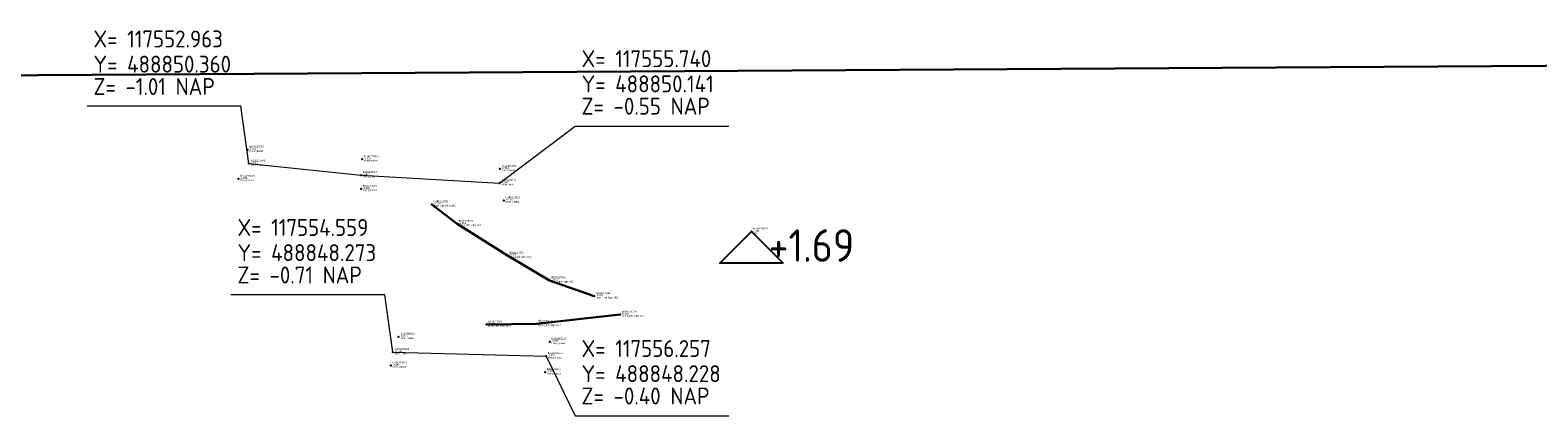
# Model space of a CAD drawing. Header units: millimetres. Extents: x 117457916 to 117583954, y 488847568 to 488851835.
# Tile 3 of 4: x 117550539 to 117567246, y 488847568 to 488851835. Entities that reach past the tile are written whole.
import ezdxf
from ezdxf.enums import TextEntityAlignment as Align

# ---------------------------------------------------------------- set-up
doc = ezdxf.new("R2010")
doc.units = ezdxf.units.MM
doc.header["$LTSCALE"] = 0.4
for name, color, linetype, true_color in [('18401-1(week 7)arlandaweg$0$Alg-bebouwing', 7, 'Continuous', 0xffffff), ('18401-1(week 7)arlandaweg$0$nuon', 7, 'Continuous', 0xff6600), ('18401-1(week 7)arlandaweg$0$pntdesc', 1, 'Continuous', 0xff0000), ('18401-1(week 7)arlandaweg$0$pntelev', 2, 'Continuous', 0xffff00), ('18401-1(week 7)arlandaweg$0$pntno', 3, 'Continuous', 0x00ff00)]:
    doc.layers.add(name, color=color, linetype=linetype, true_color=true_color)
doc.layers.add('Coordinaten', color=7, linetype='Continuous', lineweight=5)
for name, color, linetype in [('Leiding', 7, 'Continuous'), ('NAP-HOOGTE', 7, 'Continuous'), ('NDS-CONTOUR', 7, 'Continuous'), ('TEKST', 7, 'Continuous')]:
    doc.layers.add(name, color=color, linetype=linetype)
doc.styles.add('18401-1(week 7)arlandaweg$0$Standard', font='txt')
doc.styles.add('ISOCP', font='isocp.shx')
doc.styles.get("Standard").update_dxf_attribs({"font": 'isocp.shx'})

# ---------------------------------------------------------------- blocks, each defined once
blk = doc.blocks.new('18401-1(week 7)arlandaweg$0$SRVPNO2')
at = {"layer": '18401-1(week 7)arlandaweg$0$pntdesc', "style": '18401-1(week 7)arlandaweg$0$Standard'}
blk.add_attdef('DESC2', (0.05, -0.06), '', height=0.05, dxfattribs=at)
at = {"layer": '18401-1(week 7)arlandaweg$0$pntelev', "style": '18401-1(week 7)arlandaweg$0$Standard'}
blk.add_attdef('ELEV2', (0.05, 0), '', height=0.05, dxfattribs=at)
at = {"layer": '18401-1(week 7)arlandaweg$0$pntno', "style": '18401-1(week 7)arlandaweg$0$Standard'}
blk.add_attdef('PT#', (0.05, 0.06), '', height=0.05, dxfattribs=at)
blk = doc.blocks.new('18401-1(week 7)arlandaweg')
blk.add_point((117558.532, 488849.606))
at = {"layer": '18401-1(week 7)arlandaweg$0$Alg-bebouwing', "color": 7, "linetype": 'Continuous', "lineweight": 30, "true_color": 0xffffff}
blk.add_polyline3d([(117583.435, 488851.541, 0), (117548.242, 488851.323, 0), (117540.412, 488851.305, 0), (117516.379, 488851.17, 0), (117508.358, 488851.111, 0), (117458.044, 488850.949, 0)], dxfattribs=at)
at = {"layer": '18401-1(week 7)arlandaweg$0$nuon', "color": 30, "linetype": 'Continuous', "lineweight": 30, "true_color": 0xff6600}
for points in [[(117556.79, 488848.892, 0), (117556.293, 488849.067, 0), (117555.827, 488849.342, 0), (117555.27, 488849.691, 0), (117554.988, 488849.908, 0)], [(117555.594, 488848.577, 0), (117556.149, 488848.585, 0), (117557.076, 488848.688, 0)]]:
    blk.add_polyline3d(points, dxfattribs=at)
at = {"layer": '18401-1(week 7)arlandaweg$0$nuon'}
for p in [(117552.946, 488850.513), (117552.963, 488850.36), (117554.218, 488850.407), (117555.744, 488850.301), (117552.847, 488850.19), (117554.206, 488850.232), (117555.74, 488850.141), (117554.206, 488850.079), (117554.988, 488849.908), (117555.786, 488849.952), (117555.27, 488849.691), (117555.827, 488849.342), (117556.293, 488849.067), (117556.79, 488848.892), (117557.076, 488848.688), (117555.594, 488848.577), (117556.149, 488848.585), (117554.621, 488848.443), (117556.297, 488848.387), (117554.559, 488848.273), (117556.257, 488848.228), (117554.534, 488848.123), (117556.245, 488848.051)]:
    blk.add_point(p, dxfattribs=at)
at = {"xscale": 0.4, "yscale": 0.4}
for p, values in [((117552.946, 488850.513), {'PT#': 'lb180215004', 'ELEV2': '-1.222', 'DESC2': 'nuon;;;naast'}), ((117552.963, 488850.36), {'PT#': 'lb180215003', 'ELEV2': '-1.013', 'DESC2': 'nuon;;;hart'}), ((117554.218, 488850.407), {'PT#': 'lb180215006', 'ELEV2': '-0.924', 'DESC2': 'nuon;;;naast'}), ((117555.744, 488850.301), {'PT#': 'lb180215009', 'ELEV2': '-0.719', 'DESC2': 'nuon;;;naast'}), ((117552.847, 488850.19), {'PT#': 'lb180215005', 'ELEV2': '-1.226', 'DESC2': 'nuon;;;naast'}), ((117554.206, 488850.232), {'PT#': 'lb180215007', 'ELEV2': '-0.801', 'DESC2': 'nuon;;;hart'}), ((117555.74, 488850.141), {'PT#': 'lb180215010', 'ELEV2': '-0.547', 'DESC2': 'nuon;;;hart'}), ((117554.206, 488850.079), {'PT#': 'lb180215008', 'ELEV2': '-0.980', 'DESC2': 'nuon;;;naast'}), ((117555.786, 488849.952), {'PT#': 'lb180215011', 'ELEV2': '-0.765', 'DESC2': 'nuon;;;naast'}), ((117554.988, 488849.908), {'PT#': 'lb180215025', 'ELEV2': '-0.768', 'DESC2': 'nuon;;;mb hdpe d63'}), ((117555.27, 488849.691), {'PT#': 'lb180215024', 'ELEV2': '-0.604', 'DESC2': 'nuon;;;mb hdpe d63'}), ((117558.532, 488849.606), {'PT#': 'lb180215002', 'ELEV2': '1.691', 'DESC2': 'mv'}), ((117555.827, 488849.342), {'PT#': 'lb180215023', 'ELEV2': '-0.325', 'DESC2': 'nuon;;;mb hdpe d63'}), ((117556.293, 488849.067), {'PT#': 'lb180215022', 'ELEV2': '-0.153', 'DESC2': 'nuon;;;mb hdpe d63'}), ((117556.79, 488848.892), {'PT#': 'lb180215021', 'ELEV2': '-0.033', 'DESC2': 'nuon;;;mb hdpe d63'}), ((117556.149, 488848.585), {'PT#': 'lb180215019', 'ELEV2': '-0.396', 'DESC2': 'nuon;;;mb hdpe d63'}), ((117557.076, 488848.688), {'PT#': 'lb180215020', 'ELEV2': '-0.015', 'DESC2': 'nuon;;;mb hdpe d63'}), ((117554.621, 488848.443), {'PT#': 'lb180215012', 'ELEV2': '-0.855', 'DESC2': 'nuon;;;naast'}), ((117555.594, 488848.577), {'PT#': 'lb180215018', 'ELEV2': '-0.618', 'DESC2': 'nuon;;;mb hdpe d63'}), ((117554.559, 488848.273), {'PT#': 'lb180215013', 'ELEV2': '-0.708', 'DESC2': 'nuon;;;hart'}), ((117556.297, 488848.387), {'PT#': 'lb180215015', 'ELEV2': '-0.568', 'DESC2': 'nuon;;;naast'}), ((117554.534, 488848.123), {'PT#': 'lb180215014', 'ELEV2': '-0.887', 'DESC2': 'nuon;;;naast'}), ((117556.257, 488848.228), {'PT#': 'lb180215016', 'ELEV2': '-0.402', 'DESC2': 'nuon;;;naast'}), ((117556.245, 488848.051), {'PT#': 'lb180215017', 'ELEV2': '-0.522', 'DESC2': 'nuon;;;naast'})]:
    blk.add_blockref('18401-1(week 7)arlandaweg$0$SRVPNO2', p, dxfattribs=at).add_auto_attribs(values)
blk = doc.blocks.new('terreinhoogteNAP')
at = {"layer": 'NDS-CONTOUR', "flags": 128}
blk.add_lwpolyline([(0.7, 0), (-0.7, 0), (0, 0.7)], close=True, dxfattribs=at)
at = {"color": 0, "linetype": 'Continuous', "lineweight": -3, "style": 'ISOCP'}
blk.add_attdef('*1', text='', height=0.72, rotation=0, dxfattribs=at).set_placement((1.33, 0.394), align=Align.MIDDLE)

msp = doc.modelspace()

# ---------------------------------------------------------------- linework, layer by layer
at = {"layer": 'Coordinaten', "lineweight": 5}
for points in [[(117552963, 488850359), (117552873, 488850993), (117551169, 488850993)], [(117554559, 488848273), (117554469, 488848907), (117552764, 488848907)], [(117556257, 488848228), (117556577, 488847568), (117558282, 488847568)]]:
    msp.add_lwpolyline(points, dxfattribs=at)
at = {"layer": 'Coordinaten', "color": 6, "lineweight": 5}
msp.add_lwpolyline([(117555740, 488850141), (117556577, 488850775), (117558282, 488850775)], dxfattribs=at)
at = {"layer": 'Leiding', "color": 7, "lineweight": 20}
for points in [[(117552963, 488850359), (117554206, 488850232), (117555740, 488850141)], [(117554559, 488848273), (117556257, 488848228)]]:
    msp.add_lwpolyline(points, dxfattribs=at)
at = {"layer": 'Leiding', "color": 7}
for p in [(117552963, 488850359), (117554559, 488848273)]:
    msp.add_point(p, dxfattribs=at)

# ---------------------------------------------------------------- block references
at = {"layer": 'NAP-HOOGTE', "xscale": 500, "yscale": 500, "zscale": 500}
msp.add_blockref('terreinhoogteNAP', (117558532, 488849256), dxfattribs=at).add_auto_attribs({'*1': '+1.69'})
at = {"layer": 'TEKST', "color": 7, "xscale": 1000, "yscale": 1000, "zscale": 1000}
msp.add_blockref('18401-1(week 7)arlandaweg', (0, 0), dxfattribs=at)

# ---------------------------------------------------------------- texts
at = {"layer": 'Coordinaten', "char_height": 187.5, "attachment_point": 1}
for s, insert in [('X= 117552.963', (117551240, 488851832)), ('Y= 488850.360', (117551240, 488851553)), ('X= 117555.740', (117556649, 488851614)), ('Z= -1.01 NAP', (117551240, 488851306)), ('Y= 488850.141', (117556649, 488851335)), ('Z= -0.55 NAP', (117556649, 488851088)), ('X= 117554.559', (117552836, 488849746)), ('Y= 488848.273', (117552836, 488849467)), ('Z= -0.71 NAP', (117552836, 488849220)), ('X= 117556.257', (117556649, 488848406)), ('Y= 488848.228', (117556649, 488848128)), ('Z= -0.40 NAP', (117556649, 488847881))]:
    msp.add_mtext_dynamic_manual_height_columns(s, width=2300.61, gutter_width=12.5, heights=[0], dxfattribs=dict(at, insert=insert))

doc.saveas('drawing.dxf')
